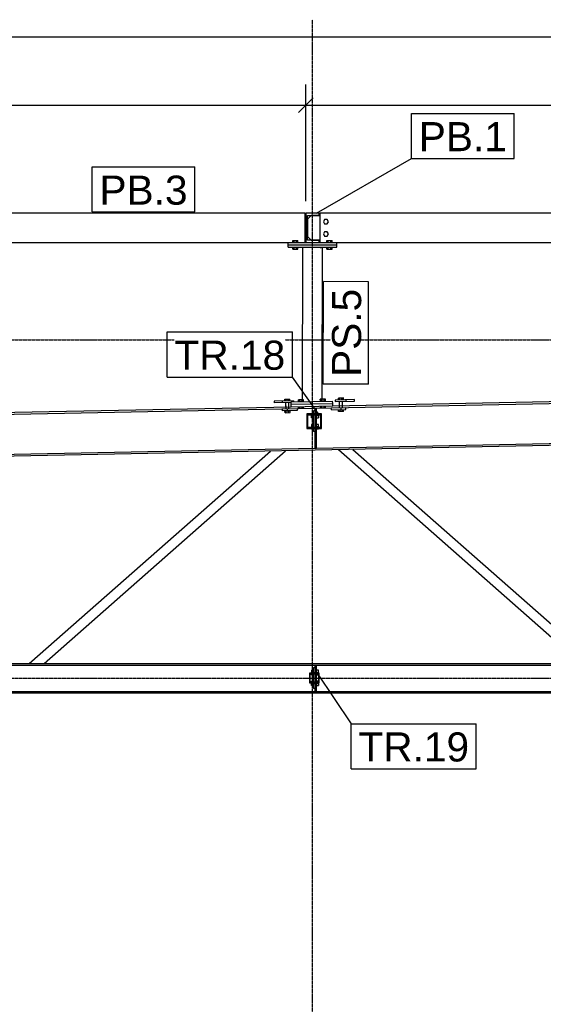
# Model space of a CAD drawing. Header units: millimetres. Extents: x -288865 to 11255, y 102926 to 380857.
# Tile 126 of 142: x -157870 to -155723, y 345078 to 349119. Entities that reach past the tile are written whole.
import ezdxf

# ---------------------------------------------------------------- set-up
doc = ezdxf.new("R2010")
doc.units = ezdxf.units.MM
doc.header["$MEASUREMENT"] = 0
doc.set_wipeout_variables(frame=1)
doc.linetypes.add('DXK_LINE_DOT3', pattern=[5.9187, 2.979, -0.9799, 0.9799, -0.9799])
for name, color, linetype in [('TS_INNE_OBIEKTY', 7, 'Continuous'), ('TS_LINIE_WIDOCZNE', 7, 'Continuous'), ('TS_OPISY', 7, 'Continuous'), ('TS_OPISY_LINIE', 7, 'Continuous'), ('TS_OPISY_RAMKA', 7, 'Continuous'), ('TS_WYMIARY', 7, 'Continuous'), ('TS_WYMIARY_TEKST', 7, 'Continuous'), ('TS_WYPELNIENIE', 7, 'Continuous')]:
    doc.layers.add(name, color=color, linetype=linetype)
doc.styles.add('ARIAL', font='arial.ttf')

# ---------------------------------------------------------------- blocks, each defined once
blk = doc.blocks.new('Part-66178878-1346 - 1304')
at = {"layer": 'TS_LINIE_WIDOCZNE', "color": 1, "linetype": 'Continuous'}
for p, q in [((54853.6, 4336.6), (54853.6, 4336.7)), ((54873.6, 4337), (54873.6, 4337.1))]:
    blk.add_line(p, q, dxfattribs=at)
blk = doc.blocks.new('Part-66178878-1354 - 1304')
at = {"layer": 'TS_LINIE_WIDOCZNE', "color": 1, "linetype": 'Continuous'}
for p, q in [((55062.6, 4354.8), (54983.3, 4353.2)), ((54983.3, 4353.2), (54983.4, 4347.2)), ((54983.4, 4347.2), (55062.7, 4348.8)), ((55029, 4348.1), (55028.9, 4354.1)), ((55062.7, 4348.8), (55062.6, 4354.8))]:
    blk.add_line(p, q, dxfattribs=at)
blk = doc.blocks.new('Part-66178878-1356 - 1304')
at = {"layer": 'TS_LINIE_WIDOCZNE', "color": 1, "linetype": 'Continuous'}
for p, q in [((54812.6, 4349.5), (54733.2, 4347.9)), ((54733.2, 4347.9), (54733.3, 4341.9)), ((54803.1, 4343.3), (54733.3, 4341.9)), ((54767.1, 4342.6), (54767, 4348.6)), ((54812.6, 4349.5), (54812.6, 4345.9))]:
    blk.add_line(p, q, dxfattribs=at)
blk = doc.blocks.new('GridLine-66178878-1758 - 1304')
at = {"layer": 'TS_INNE_OBIEKTY', "color": 4, "linetype": 'DXK_LINE_DOT3'}
blk.add_line((48590.2, 3211), (63725, 3211), dxfattribs=at)
blk = doc.blocks.new('Part-66178878-1377 - 1304')
at = {"layer": 'TS_LINIE_WIDOCZNE', "color": 1, "linetype": 'Continuous'}
for p, q in [((54917.9, 5120), (54862.9, 5120)), ((54862.9, 5120), (54862.9, 5000)), ((54869.9, 5009), (54869.9, 5111)), ((54869.9, 5111), (54917.9, 5111)), ((54917.9, 5111), (54917.9, 5120)), ((54917.9, 5009), (54869.9, 5009)), ((54917.9, 5000), (54917.9, 5009))]:
    blk.add_line(p, q, dxfattribs=at)
blk = doc.blocks.new('Part-66178878-1380 - 1304')
at = {"layer": 'TS_LINIE_WIDOCZNE', "color": 1, "linetype": 'Continuous'}
for p, q in [((54790.4, 4990), (54790.4, 5000)), ((54790.4, 5000), (54990.4, 5000)), ((54790.4, 4990), (54990.4, 4990)), ((54990.4, 4990), (54990.4, 5000))]:
    blk.add_line(p, q, dxfattribs=at)
blk = doc.blocks.new('Part-66178878-1381 - 1304')
at = {"layer": 'TS_LINIE_WIDOCZNE', "color": 1, "linetype": 'Continuous'}
for p, q in [((54790.4, 4980), (54790.4, 4990)), ((54790.4, 4990), (54990.4, 4990)), ((54790.4, 4980), (54990.4, 4980)), ((54906.4, 4980), (54906.4, 4980)), ((54921.4, 4979.9), (54926.4, 4979.9)), ((54926.4, 4979.9), (54926.4, 4980)), ((54990.4, 4980), (54990.4, 4990))]:
    blk.add_line(p, q, dxfattribs=at)
blk = doc.blocks.new('Part-66178878-1383 - 1304')
at = {"layer": 'TS_LINIE_WIDOCZNE', "color": 1, "linetype": 'Continuous'}
for p, q in [((54849.4, 4346.7), (54850.4, 4980)), ((54890.4, 4980), (54930.4, 4979.9)), ((54930.4, 4979.9), (54929.5, 4348.3))]:
    blk.add_line(p, q, dxfattribs=at)
blk = doc.blocks.new('Part-66178878-1395 - 1304')
at = {"layer": 'TS_LINIE_WIDOCZNE', "color": 1, "linetype": 'Continuous'}
for p, q in [((50078.5, 3271), (62102.5, 3271)), ((50078.5, 3264.7), (62102.5, 3264.7)), ((50078.5, 3157.3), (62102.5, 3157.3)), ((50091.5, 3151), (62089.5, 3151))]:
    blk.add_line(p, q, dxfattribs=at)
blk = doc.blocks.new('Part-66178878-1396 - 1304')
at = {"layer": 'TS_LINIE_WIDOCZNE', "color": 1, "linetype": 'Continuous'}
for p, q in [((54803.1, 4345.7), (54973.1, 4349.1)), ((54803.3, 4335.7), (54803.1, 4345.7)), ((54803.3, 4335.7), (54973.3, 4339.1)), ((54849.9, 4346.7), (54835.9, 4346.5)), ((54835.9, 4346.3), (54835.9, 4346.5)), ((54842.9, 4346.5), (54842.9, 4346.6)), ((54849.9, 4346.6), (54849.9, 4346.7)), ((54925.9, 4348.3), (54939.9, 4348.6)), ((54925.9, 4348.1), (54925.9, 4348.3)), ((54932.9, 4348.3), (54932.9, 4348.4)), ((54939.9, 4348.4), (54939.9, 4348.6)), ((54973.3, 4339.1), (54973.1, 4349.1))]:
    blk.add_line(p, q, dxfattribs=at)
blk = doc.blocks.new('Part-66178878-1397 - 1304')
at = {"layer": 'TS_LINIE_WIDOCZNE', "color": 1, "linetype": 'Continuous'}
for p, q in [((54803.3, 4335.6), (54973.3, 4339)), ((54803.5, 4325.6), (54803.3, 4335.6)), ((54803.5, 4325.6), (54973.5, 4329)), ((54836.1, 4336.3), (54836.1, 4336.3)), ((54843.1, 4336.4), (54843.1, 4336.5)), ((54850.1, 4336.5), (54850.1, 4336.6)), ((54926.1, 4338.1), (54926.1, 4338.1)), ((54933.1, 4338.2), (54933.1, 4338.3)), ((54940.1, 4338.3), (54940.1, 4338.4)), ((54973.5, 4329), (54973.3, 4339))]:
    blk.add_line(p, q, dxfattribs=at)
blk = doc.blocks.new('Bolt-66178878-1565 - 1304')
at = {"layer": 'TS_INNE_OBIEKTY', "color": 1, "linetype": 'Continuous'}
for p, q in [((54996.6, 4361.4), (55017.2, 4361.8)), ((54996.7, 4353.5), (54996.6, 4361.4)), ((55000.8, 4353.5), (55000.6, 4361.5)), ((55001.5, 4329.6), (55001.2, 4347.5)), ((55011.1, 4353.7), (55010.9, 4361.7)), ((55013.5, 4329.8), (55013.1, 4347.8)), ((55017.3, 4353.9), (55017.2, 4361.8))]:
    blk.add_line(p, q, dxfattribs=at)
blk = doc.blocks.new('Part-66178878-1420 - 1304')
at = {"layer": 'TS_LINIE_WIDOCZNE', "color": 1, "linetype": 'Continuous'}
for p, q in [((54900.8, 4309.2), (54894.8, 4309.2)), ((54894.8, 4296.7), (54894.8, 4309.2)), ((54894.8, 4240.7), (54894.8, 4292.7)), ((54900.8, 4296.7), (54900.8, 4309.2)), ((54900.8, 4240.7), (54900.8, 4292.7)), ((54894.8, 4224.2), (54894.8, 4236.7)), ((54900.8, 4224.2), (54894.8, 4224.2)), ((54900.8, 4224.2), (54900.8, 4236.7))]:
    blk.add_line(p, q, dxfattribs=at)
blk = doc.blocks.new('Part-66178878-1422 - 1304')
at = {"layer": 'TS_LINIE_WIDOCZNE', "color": 1, "linetype": 'Continuous'}
for p, q in [((54906.8, 4318.8), (54900.8, 4318.8)), ((54900.8, 4309.2), (54900.8, 4318.8)), ((54906.8, 4296.7), (54906.8, 4318.8)), ((54906.8, 4240.7), (54906.8, 4292.7)), ((54900.8, 4154.8), (54900.8, 4224.2)), ((54906.8, 4154.8), (54906.8, 4236.7)), ((54906.8, 4154.8), (54900.8, 4154.8))]:
    blk.add_line(p, q, dxfattribs=at)
blk = doc.blocks.new('Part-66178878-1448 - 1304')
at = {"layer": 'TS_LINIE_WIDOCZNE', "color": 1, "linetype": 'Continuous'}
for p, q in [((54967.7, 4320.9), (55027.7, 4322.1)), ((54967.8, 4312.9), (54967.7, 4320.9)), ((54967.8, 4312.9), (55027.8, 4314.1)), ((55007.8, 4313.7), (55007.7, 4321.7)), ((55027.8, 4314.1), (55027.7, 4322.1))]:
    blk.add_line(p, q, dxfattribs=at)
blk = doc.blocks.new('Part-66178878-1450 - 1304')
at = {"layer": 'TS_LINIE_WIDOCZNE', "color": 1, "linetype": 'Continuous'}
for p, q in [((54767.9, 4316.6), (54827.8, 4317.8)), ((54768, 4308.6), (54767.9, 4316.6)), ((54828, 4309.8), (54768, 4308.6)), ((54781, 4308.7), (54781, 4308.9)), ((54781.4, 4308.7), (54781, 4308.7)), ((54781, 4308.7), (54781.4, 4308.7)), ((54782.4, 4308.7), (54781.4, 4308.7)), ((54781.4, 4308.7), (54782.4, 4308.7)), ((54783.9, 4308.8), (54782.4, 4308.7)), ((54782.4, 4308.7), (54783.9, 4308.7)), ((54785.9, 4308.8), (54783.9, 4308.8)), ((54783.9, 4308.7), (54785.9, 4308.8)), ((54788, 4308.9), (54785.9, 4308.8)), ((54785.9, 4308.8), (54788, 4308.8)), ((54788, 4309), (54787.9, 4317)), ((54788, 4308.9), (54788, 4309)), ((54790.2, 4308.9), (54788, 4308.9)), ((54788, 4308.8), (54790.2, 4308.9)), ((54790.2, 4308.9), (54792.1, 4308.9)), ((54792.2, 4308.9), (54790.2, 4308.9)), ((54792.1, 4308.9), (54793.7, 4308.9)), ((54793.7, 4309), (54792.2, 4308.9)), ((54793.7, 4308.9), (54794.7, 4309)), ((54794.7, 4309), (54793.7, 4309)), ((54794.7, 4309), (54795, 4309)), ((54795, 4309), (54794.7, 4309)), ((54795, 4309), (54795, 4309.1)), ((54827.8, 4317.8), (54828, 4309.8))]:
    blk.add_line(p, q, dxfattribs=at)
blk = doc.blocks.new('Bolt-66178878-1537 - 1304')
at = {"layer": 'TS_INNE_OBIEKTY', "color": 1, "linetype": 'Continuous'}
for p, q in [((54886.9, 4298.2), (54894.8, 4298.2)), ((54886.9, 4296.7), (54886.9, 4298.2)), ((54886.9, 4280.2), (54886.9, 4292.7)), ((54886.9, 4289.2), (54894.8, 4289.2)), ((54914.8, 4298.2), (54906.8, 4298.2)), ((54906.8, 4289.2), (54914.8, 4289.2)), ((54914.8, 4296.7), (54914.8, 4298.2)), ((54914.8, 4292.7), (54914.8, 4280.2)), ((54894.8, 4280.2), (54886.9, 4280.2)), ((54886.9, 4253.2), (54894.8, 4253.2)), ((54886.9, 4253.2), (54886.9, 4240.7)), ((54886.9, 4244.2), (54894.8, 4244.2)), ((54906.8, 4280.2), (54914.8, 4280.2)), ((54914.8, 4253.2), (54906.8, 4253.2)), ((54906.8, 4244.2), (54914.8, 4244.2)), ((54914.8, 4240.7), (54914.8, 4253.2)), ((54886.9, 4235.2), (54886.9, 4236.7)), ((54886.9, 4235.2), (54894.8, 4235.2)), ((54906.8, 4235.2), (54914.8, 4235.2)), ((54914.8, 4235.2), (54914.8, 4236.7))]:
    blk.add_line(p, q, dxfattribs=at)
blk = doc.blocks.new('Part-66178878-1460 - 1304')
at = {"layer": 'TS_LINIE_WIDOCZNE', "color": 1, "linetype": 'Continuous'}
for p, q in [((57260.4, 5120), (54920.4, 5120)), ((54920.4, 5120), (54920.4, 5000)), ((57260.4, 5000), (57260.4, 5120)), ((54990.4, 5000), (57190.4, 5000))]:
    blk.add_line(p, q, dxfattribs=at)
blk = doc.blocks.new('Part-66178878-1469 - 1304')
at = {"layer": 'TS_LINIE_WIDOCZNE', "color": 1, "linetype": 'Continuous'}
for p, q in [((54894.8, 3254.7), (54900.8, 3254.7)), ((54894.8, 3254.7), (54894.8, 3232.2)), ((54894.8, 3234.7), (54900.8, 3234.7)), ((54900.8, 3254.7), (54900.8, 3232.2)), ((54894.8, 3195.2), (54894.8, 3229.2)), ((54900.8, 3195.2), (54900.8, 3229.2)), ((54894.8, 3192.2), (54894.8, 3169.7)), ((54894.8, 3189.7), (54900.8, 3189.7)), ((54900.8, 3169.7), (54894.8, 3169.7)), ((54900.8, 3192.2), (54900.8, 3169.7))]:
    blk.add_line(p, q, dxfattribs=at)
blk = doc.blocks.new('Part-66178878-1471 - 1304')
at = {"layer": 'TS_LINIE_WIDOCZNE', "color": 1, "linetype": 'Continuous'}
for p, q in [((54906.8, 3263.5), (54900.8, 3263.5)), ((54900.8, 3254.7), (54900.8, 3263.5)), ((54906.8, 3232.2), (54906.8, 3263.5)), ((54906.8, 3195.2), (54906.8, 3229.2)), ((54900.8, 3158.5), (54900.8, 3169.7)), ((54906.8, 3158.5), (54900.8, 3158.5)), ((54906.8, 3158.5), (54906.8, 3192.2))]:
    blk.add_line(p, q, dxfattribs=at)
blk = doc.blocks.new('Part-66178878-1477 - 1304')
at = {"layer": 'TS_LINIE_WIDOCZNE', "color": 1, "linetype": 'Continuous'}
for p, q in [((54885.4, 5110), (54870.4, 5095)), ((54870.4, 5095), (54870.4, 5025)), ((54920.4, 5110), (54885.4, 5110)), ((54870.4, 5025), (54885.4, 5010)), ((54885.4, 5010), (54920.4, 5010))]:
    blk.add_line(p, q, dxfattribs=at)
blk = doc.blocks.new('Part-66178878-1480 - 1304')
at = {"layer": 'TS_LINIE_WIDOCZNE', "color": 1, "linetype": 'Continuous'}
for p, q in [((50078.5, 4231.1), (54803.5, 4325.6)), ((52584.8, 4273.2), (56090.8, 4343.4)), ((54973.5, 4329), (56090.8, 4351.4)), ((56090.8, 4171.3), (50078.5, 4051.1)), ((54906.8, 4155.7), (56090.8, 4179.3)), ((52490.8, 4107.3), (54900.8, 4155.5))]:
    blk.add_line(p, q, dxfattribs=at)
blk = doc.blocks.new('Part-66178878-1487 - 1304')
at = {"layer": 'TS_LINIE_WIDOCZNE', "color": 1, "linetype": 'Continuous'}
for p, q in [((53728.9, 3271), (54718, 4143.9)), ((53789.4, 3271), (54779.9, 4145.1))]:
    blk.add_line(p, q, dxfattribs=at)
blk = doc.blocks.new('Part-66178878-1488 - 1304')
at = {"layer": 'TS_LINIE_WIDOCZNE', "color": 1, "linetype": 'Continuous'}
for p, q in [((54997.5, 4149.5), (55993, 3271)), ((55056.6, 4150.6), (56053.4, 3271))]:
    blk.add_line(p, q, dxfattribs=at)
blk = doc.blocks.new('Part-66178878-1498 - 1304')
at = {"layer": 'TS_WYPELNIENIE', "linetype": 'Continuous'}
h = blk.add_hatch(dxfattribs=at)
h.set_pattern_fill('', color=256, scale=10, style=0, pattern_type=0)
h.set_pattern_definition([(45, (54867.84, 4296.727), (-22.451, 22.451), [])])
h.paths.add_polyline_path([(54927.8, 4296.7), (54867.8, 4296.7), (54867.8, 4236.7), (54927.8, 4236.7)])
h.paths.add_polyline_path([(54871.8, 4240.7), (54871.8, 4292.7), (54923.8, 4292.7), (54923.8, 4240.7)])
at = {"layer": 'TS_INNE_OBIEKTY', "color": 1, "linetype": 'Continuous'}
for p, q in [((54927.8, 4296.7), (54867.8, 4296.7)), ((54867.8, 4296.7), (54867.8, 4236.7)), ((54871.8, 4292.7), (54923.8, 4292.7)), ((54871.8, 4240.7), (54871.8, 4292.7)), ((54923.8, 4292.7), (54923.8, 4240.7)), ((54927.8, 4236.7), (54927.8, 4296.7)), ((54867.8, 4236.7), (54927.8, 4236.7)), ((54923.8, 4240.7), (54871.8, 4240.7))]:
    blk.add_line(p, q, dxfattribs=at)
blk = doc.blocks.new('Bolt-66178878-1563 - 1304')
at = {"layer": 'TS_INNE_OBIEKTY', "color": 1, "linetype": 'Continuous'}
for p, q in [((54776.7, 4356.7), (54797.4, 4357.1)), ((54776.9, 4348.8), (54776.7, 4356.7)), ((54781.7, 4325.2), (54781.4, 4342.9)), ((54783.1, 4348.9), (54783, 4356.8)), ((54793.5, 4349.1), (54793.3, 4357)), ((54793.6, 4325.4), (54793.3, 4343.1)), ((54797.5, 4349.2), (54797.4, 4357.1))]:
    blk.add_line(p, q, dxfattribs=at)
blk = doc.blocks.new('Part-66178878-1510 - 1304')
at = {"layer": 'TS_WYPELNIENIE', "linetype": 'Continuous'}
h = blk.add_hatch(dxfattribs=at)
h.set_pattern_fill('', color=256, scale=10, style=0, pattern_type=0)
h.set_pattern_definition([(45, (54877.84, 3232.25), (-22.45, 22.45), [])])
h.paths.add_polyline_path([(54917.8, 3232.2), (54877.8, 3232.2), (54877.8, 3192.2), (54917.8, 3192.2)])
h.paths.add_polyline_path([(54880.8, 3195.2), (54880.8, 3229.2), (54914.8, 3229.2), (54914.8, 3195.2)])
at = {"layer": 'TS_INNE_OBIEKTY', "color": 1, "linetype": 'Continuous'}
for p, q in [((54917.8, 3232.2), (54877.8, 3232.2)), ((54877.8, 3232.2), (54877.8, 3192.2)), ((54880.8, 3229.2), (54914.8, 3229.2)), ((54880.8, 3195.2), (54880.8, 3229.2)), ((54914.8, 3195.2), (54880.8, 3195.2)), ((54914.8, 3229.2), (54914.8, 3195.2)), ((54917.8, 3192.2), (54917.8, 3232.2)), ((54877.8, 3192.2), (54917.8, 3192.2))]:
    blk.add_line(p, q, dxfattribs=at)
blk = doc.blocks.new('Bolt-66178878-1518 - 1304')
at = {"layer": 'TS_INNE_OBIEKTY', "color": 1, "linetype": 'Continuous'}
for p, q in [((54810, 5000), (54810, 5007.9)), ((54810, 5007.9), (54830.8, 5007.9)), ((54810, 4972.1), (54810, 4980)), ((54810, 4972.1), (54830.8, 4972.1)), ((54815.2, 5000), (54815.2, 5007.9)), ((54815.2, 4972.1), (54815.2, 4980)), ((54825.6, 5000), (54825.6, 5007.9)), ((54825.6, 4972.1), (54825.6, 4980)), ((54830.8, 5000), (54830.8, 5007.9)), ((54830.8, 4972.1), (54830.8, 4980)), ((54950, 5000), (54950, 5007.9)), ((54950, 5007.9), (54970.8, 5007.9)), ((54950, 4972.1), (54950, 4980)), ((54950, 4972.1), (54970.8, 4972.1)), ((54955.2, 5000), (54955.2, 5007.9)), ((54955.2, 4972.1), (54955.2, 4980)), ((54965.6, 5000), (54965.6, 5007.9)), ((54965.6, 4972.1), (54965.6, 4980)), ((54970.8, 5000), (54970.8, 5007.9)), ((54970.8, 4972.1), (54970.8, 4980))]:
    blk.add_line(p, q, dxfattribs=at)
blk = doc.blocks.new('Bolt-66178878-1519 - 1304')
at = {"layer": 'TS_INNE_OBIEKTY', "color": 1, "linetype": 'Continuous'}
for p, q in [((54853.3, 4354.6), (54832.5, 4354.2)), ((54832.7, 4346.3), (54832.5, 4354.2)), ((54833.3, 4318.3), (54833.1, 4326.2)), ((54837.3, 4336.3), (54837.3, 4336.4)), ((54837.9, 4346.4), (54837.7, 4354.3)), ((54838.5, 4318.4), (54838.3, 4326.3)), ((54848.3, 4346.6), (54848.1, 4354.5)), ((54848.8, 4318.6), (54848.7, 4326.5)), ((54849.3, 4336.5), (54849.3, 4336.6)), ((54853.5, 4346.7), (54853.3, 4354.6)), ((54854, 4318.7), (54853.9, 4326.6)), ((54943.3, 4356.4), (54922.5, 4356)), ((54922.7, 4348.1), (54922.5, 4356)), ((54923.2, 4320.1), (54923.1, 4328)), ((54927.3, 4338.1), (54927.3, 4338.2)), ((54927.9, 4348.2), (54927.7, 4356.1)), ((54928.4, 4320.2), (54928.3, 4328.1)), ((54938.3, 4348.4), (54938.1, 4356.3)), ((54938.8, 4320.4), (54938.7, 4328.3)), ((54939.3, 4338.3), (54939.3, 4338.4)), ((54943.5, 4348.5), (54943.3, 4356.4)), ((54944, 4320.5), (54943.9, 4328.4)), ((54854, 4318.7), (54833.3, 4318.3)), ((54944, 4320.5), (54923.2, 4320.1))]:
    blk.add_line(p, q, dxfattribs=at)
blk = doc.blocks.new('Bolt-66178878-1562 - 1304')
at = {"layer": 'TS_INNE_OBIEKTY', "color": 1, "linetype": 'Continuous'}
for p, q in [((55017.2, 4361.8), (54996.6, 4361.4)), ((54996.7, 4353.5), (54996.6, 4361.4)), ((55001.7, 4321.6), (55001.2, 4347.5)), ((55002.9, 4353.6), (55002.8, 4361.5)), ((55013.3, 4353.8), (55013.1, 4361.7)), ((55013.6, 4321.8), (55013.1, 4347.8)), ((55017.3, 4353.9), (55017.2, 4361.8)), ((54997.7, 4305.6), (54997.5, 4313.5)), ((55018.3, 4306), (54997.7, 4305.6)), ((55003.9, 4305.7), (55003.7, 4313.6)), ((55014.2, 4305.9), (55014.1, 4313.8)), ((55018.3, 4306), (55018.1, 4313.9))]:
    blk.add_line(p, q, dxfattribs=at)
blk = doc.blocks.new('Bolt-66178878-1564 - 1304')
at = {"layer": 'TS_INNE_OBIEKTY', "color": 1, "linetype": 'Continuous'}
for p, q in [((54776.7, 4356.7), (54797.4, 4357.1)), ((54776.9, 4348.8), (54776.7, 4356.7)), ((54781, 4348.9), (54780.8, 4356.8)), ((54781.9, 4316.9), (54781.4, 4342.9)), ((54791.3, 4349.1), (54791.1, 4357)), ((54793.8, 4317.1), (54793.3, 4343.1)), ((54797.5, 4349.2), (54797.4, 4357.1)), ((54777.9, 4300.9), (54777.7, 4308.8)), ((54777.9, 4300.9), (54798.5, 4301.3)), ((54781.9, 4300.9), (54781.8, 4308.9)), ((54792.3, 4301.2), (54792.1, 4309.1)), ((54798.5, 4301.3), (54798.3, 4309.2))]:
    blk.add_line(p, q, dxfattribs=at)
blk = doc.blocks.new('Bolt-66178878-1584 - 1304')
at = {"layer": 'TS_INNE_OBIEKTY', "color": 1, "linetype": 'Continuous'}
for p, q in [((54886.9, 3243.7), (54894.8, 3243.7)), ((54886.9, 3243.7), (54886.9, 3232.2)), ((54886.9, 3234.7), (54894.8, 3234.7)), ((54914.8, 3243.7), (54906.8, 3243.7)), ((54906.8, 3234.7), (54914.8, 3234.7)), ((54914.8, 3232.2), (54914.8, 3243.7)), ((54886.9, 3225.7), (54886.9, 3229.2)), ((54886.9, 3225.7), (54894.8, 3225.7)), ((54886.9, 3198.7), (54894.8, 3198.7)), ((54886.9, 3195.2), (54886.9, 3198.7)), ((54906.8, 3225.7), (54914.8, 3225.7)), ((54914.8, 3198.7), (54906.8, 3198.7)), ((54914.8, 3225.7), (54914.8, 3229.2)), ((54914.8, 3195.2), (54914.8, 3198.7)), ((54886.9, 3180.7), (54886.9, 3192.2)), ((54886.9, 3189.7), (54894.8, 3189.7)), ((54894.8, 3180.7), (54886.9, 3180.7)), ((54906.8, 3189.7), (54914.8, 3189.7)), ((54906.8, 3180.7), (54914.8, 3180.7)), ((54914.8, 3192.2), (54914.8, 3180.7))]:
    blk.add_line(p, q, dxfattribs=at)
blk = doc.blocks.new('Bolt-66178878-1588 - 1304')
at = {"layer": 'TS_INNE_OBIEKTY', "color": 1, "linetype": 'Continuous'}
for p, q in [((54940.2, 5094), (54935, 5085)), ((54950.6, 5094), (54940.2, 5094)), ((54955.8, 5085), (54950.6, 5094)), ((54935, 5085), (54940.2, 5076)), ((54940.2, 5076), (54950.6, 5076)), ((54950.6, 5076), (54955.8, 5085)), ((54940.2, 5044), (54935, 5035)), ((54935, 5035), (54940.2, 5026)), ((54950.6, 5044), (54940.2, 5044)), ((54940.2, 5026), (54950.6, 5026)), ((54955.8, 5035), (54950.6, 5044)), ((54950.6, 5026), (54955.8, 5035))]:
    blk.add_line(p, q, dxfattribs=at)
blk = doc.blocks.new('GridLine-66178878-1751 - 1304')
at = {"layer": 'TS_INNE_OBIEKTY', "color": 4, "linetype": 'DXK_LINE_DOT3'}
blk.add_line((54890.2, -2004), (54890.2, 5914.3), dxfattribs=at)
blk = doc.blocks.new('GridLine-66178878-1759 - 1304')
at = {"layer": 'TS_INNE_OBIEKTY', "color": 4, "linetype": 'DXK_LINE_DOT3'}
blk.add_line((48590.2, 4600), (63725, 4600), dxfattribs=at)
blk = doc.blocks.new('StraightDimension-66178878-2311 - 1304')
at = {"layer": 'TS_WYMIARY', "color": 174, "linetype": 'Continuous'}
for p, q in [((54862.9, 5170), (54862.9, 5648.3)), ((57317.9, 5170), (57317.9, 5648.3)), ((54892.9, 5593.3), (54832.9, 5533.3)), ((57287.9, 5533.3), (57347.9, 5593.3)), ((54862.9, 5563.3), (57317.9, 5563.3))]:
    blk.add_line(p, q, dxfattribs=at)
at = {"color": 0}
blk.add_wipeout([(56258.6, 5578.3), (56258.6, 5718.3), (55922.2, 5718.3), (55922.2, 5578.3)], dxfattribs=at).dxf.layer = 'TS_WYMIARY'
at = {"layer": 'TS_WYMIARY_TEKST', "color": 96, "style": 'ARIAL'}
blk.add_text('2455', height=95.51, dxfattribs=at).set_placement((55942.2, 5598.3))
blk = doc.blocks.new('StraightDimension-66178878-2312 - 1304')
at = {"layer": 'TS_WYMIARY', "color": 174, "linetype": 'Continuous'}
for p, q in [((54862.9, 5170), (54862.9, 5648.3)), ((54832.9, 5533.3), (54892.9, 5593.3)), ((49933.5, 5563.3), (54862.9, 5563.3))]:
    blk.add_line(p, q, dxfattribs=at)
blk = doc.blocks.new('StraightDimension-66178878-2359 - 1304')
at = {"layer": 'TS_WYMIARY', "color": 174, "linetype": 'Continuous'}
blk.add_line((49933.5, 5844.4), (62247.5, 5844.4), dxfattribs=at)
blk = doc.blocks.new('Mark-66178878-2419 - 1304')
at = {"layer": 'TS_OPISY_RAMKA', "linetype": 'Continuous'}
for p, q in [((54934.6, 4418.1), (54935.2, 4839.2)), ((55120.2, 4838.9), (54935.2, 4839.2)), ((55119.6, 4417.9), (55120.2, 4838.9)), ((55119.6, 4417.9), (54934.6, 4418.1))]:
    blk.add_line(p, q, dxfattribs=at)
blk.add_wipeout([(55090.1, 4809), (54965.1, 4809.2), (54964.6, 4448.1), (55089.6, 4447.9)]).dxf.layer = 'TS_OPISY_LINIE'
blk.add_wipeout([(55090.1, 4809), (54965.1, 4809.2), (54964.6, 4448.1), (55089.6, 4447.9)]).dxf.layer = 'TS_OPISY_LINIE'
at = {"layer": 'TS_OPISY', "style": 'ARIAL'}
blk.add_text('PS.5', height=119.38, rotation=89.9143, dxfattribs=at).set_placement((55089.6, 4447.9))
blk = doc.blocks.new('Mark-66178878-2417 - 1304')
at = {"layer": 'TS_OPISY_LINIE', "linetype": 'Continuous'}
blk.add_line((54906.6, 5119.5), (55296.3, 5344.5), dxfattribs=at)
at = {"layer": 'TS_OPISY_RAMKA', "linetype": 'Continuous'}
for p, q in [((55296.3, 5529.5), (55717.4, 5529.5)), ((55296.3, 5344.5), (55296.3, 5529.5)), ((55717.4, 5344.5), (55717.4, 5529.5)), ((55296.3, 5344.5), (55717.4, 5344.5))]:
    blk.add_line(p, q, dxfattribs=at)
blk.add_wipeout([(55687.4, 5374.5), (55687.4, 5499.5), (55326.3, 5499.5), (55326.3, 5374.5)]).dxf.layer = 'TS_OPISY_LINIE'
blk.add_wipeout([(55687.4, 5374.5), (55687.4, 5499.5), (55326.3, 5499.5), (55326.3, 5374.5)]).dxf.layer = 'TS_OPISY_LINIE'
at = {"layer": 'TS_OPISY', "style": 'ARIAL'}
blk.add_text('PB.1', height=119.38, dxfattribs=at).set_placement((55326.3, 5374.5))
blk = doc.blocks.new('Mark-66178878-2556 - 1304')
at = {"layer": 'TS_OPISY_LINIE', "linetype": 'Continuous'}
blk.add_line((54915.5, 4296.2), (54808.3, 4447.5), dxfattribs=at)
at = {"layer": 'TS_OPISY_RAMKA', "linetype": 'Continuous'}
for p, q in [((54294.5, 4632.5), (54808.3, 4632.5)), ((54294.5, 4447.5), (54294.5, 4632.5)), ((54808.3, 4447.5), (54808.3, 4632.5)), ((54294.5, 4447.5), (54808.3, 4447.5))]:
    blk.add_line(p, q, dxfattribs=at)
blk.add_wipeout([(54778.3, 4477.5), (54778.3, 4602.5), (54324.5, 4602.5), (54324.5, 4477.5)]).dxf.layer = 'TS_OPISY_LINIE'
blk.add_wipeout([(54778.3, 4477.5), (54778.3, 4602.5), (54324.5, 4602.5), (54324.5, 4477.5)]).dxf.layer = 'TS_OPISY_LINIE'
at = {"layer": 'TS_OPISY', "style": 'ARIAL'}
blk.add_text('TR.18', height=119.38, dxfattribs=at).set_placement((54324.5, 4477.5))
blk = doc.blocks.new('Mark-66178878-2560 - 1304')
at = {"layer": 'TS_OPISY_LINIE', "linetype": 'Continuous'}
blk.add_line((54909.5, 3231.8), (55048.8, 3024.5), dxfattribs=at)
at = {"layer": 'TS_OPISY_RAMKA', "linetype": 'Continuous'}
for p, q in [((55048.8, 3024.5), (55562.5, 3024.5)), ((55048.8, 2839.5), (55048.8, 3024.5)), ((55562.5, 2839.5), (55562.5, 3024.5)), ((55048.8, 2839.5), (55562.5, 2839.5))]:
    blk.add_line(p, q, dxfattribs=at)
blk.add_wipeout([(55532.5, 2869.5), (55532.5, 2994.5), (55078.8, 2994.5), (55078.8, 2869.5)]).dxf.layer = 'TS_OPISY_LINIE'
blk.add_wipeout([(55532.5, 2869.5), (55532.5, 2994.5), (55078.8, 2994.5), (55078.8, 2869.5)]).dxf.layer = 'TS_OPISY_LINIE'
at = {"layer": 'TS_OPISY', "style": 'ARIAL'}
blk.add_text('TR.19', height=119.38, dxfattribs=at).set_placement((55078.8, 2869.5))
blk = doc.blocks.new('Mark-66178878-2423 - 1304')
at = {"layer": 'TS_OPISY_RAMKA', "linetype": 'Continuous'}
for p, q in [((56686.6, 5310), (57107.7, 5310)), ((56686.6, 5125), (56686.6, 5310)), ((57107.7, 5125), (57107.7, 5310)), ((56686.6, 5125), (57107.7, 5125))]:
    blk.add_line(p, q, dxfattribs=at)
blk.add_wipeout([(57077.7, 5155), (57077.7, 5280), (56716.6, 5280), (56716.6, 5155)]).dxf.layer = 'TS_OPISY_LINIE'
blk.add_wipeout([(57077.7, 5155), (57077.7, 5280), (56716.6, 5280), (56716.6, 5155)]).dxf.layer = 'TS_OPISY_LINIE'
at = {"layer": 'TS_OPISY', "style": 'ARIAL'}
blk.add_text('PB.3', height=119.38, dxfattribs=at).set_placement((56716.6, 5155))

msp = doc.modelspace()

# ---------------------------------------------------------------- block references
for name in ['GridLine-66178878-1751 - 1304', 'Part-66178878-1377 - 1304', 'Part-66178878-1477 - 1304', 'Part-66178878-1460 - 1304', 'Bolt-66178878-1588 - 1304', 'Part-66178878-1380 - 1304', 'Part-66178878-1381 - 1304', 'Bolt-66178878-1518 - 1304', 'Part-66178878-1383 - 1304', 'GridLine-66178878-1759 - 1304', 'Part-66178878-1480 - 1304', 'Part-66178878-1356 - 1304', 'Bolt-66178878-1563 - 1304', 'Bolt-66178878-1564 - 1304', 'Part-66178878-1396 - 1304', 'Part-66178878-1397 - 1304', 'Bolt-66178878-1519 - 1304', 'Part-66178878-1346 - 1304', 'Part-66178878-1354 - 1304', 'Bolt-66178878-1565 - 1304', 'Bolt-66178878-1562 - 1304', 'Part-66178878-1450 - 1304', 'Part-66178878-1498 - 1304', 'Bolt-66178878-1537 - 1304', 'Part-66178878-1420 - 1304', 'Part-66178878-1422 - 1304', 'Part-66178878-1448 - 1304', 'Part-66178878-1487 - 1304', 'Part-66178878-1488 - 1304', 'GridLine-66178878-1758 - 1304', 'Part-66178878-1395 - 1304', 'Bolt-66178878-1584 - 1304', 'Part-66178878-1469 - 1304', 'Part-66178878-1471 - 1304', 'Part-66178878-1510 - 1304']:
    msp.add_blockref(name, (-211559.8, 343205.1))

# ---------------------------------------------------------------- next in the draw order: block references
for name in ['StraightDimension-66178878-2311 - 1304', 'Mark-66178878-2560 - 1304']:
    msp.add_blockref(name, (-211559.8, 343205.1))

# ---------------------------------------------------------------- next in the draw order: block references
msp.add_blockref('StraightDimension-66178878-2312 - 1304', (-211559.8, 343205.1))

# ---------------------------------------------------------------- next in the draw order: block references
msp.add_blockref('StraightDimension-66178878-2359 - 1304', (-211559.8, 343205.1))

# ---------------------------------------------------------------- next in the draw order: block references
for name, p in [('Mark-66178878-2417 - 1304', (-211559.8, 343205.1)), ('Part-66178878-1460 - 1304', (-213959.8, 343205.1)), ('Mark-66178878-2419 - 1304', (-211559.8, 343205.1))]:
    msp.add_blockref(name, p)

# ---------------------------------------------------------------- next in the draw order: block references
for name, p in [('Mark-66178878-2423 - 1304', (-214259.8, 343205.1)), ('Mark-66178878-2556 - 1304', (-211559.8, 343205.1))]:
    msp.add_blockref(name, p)

doc.saveas('drawing.dxf')
